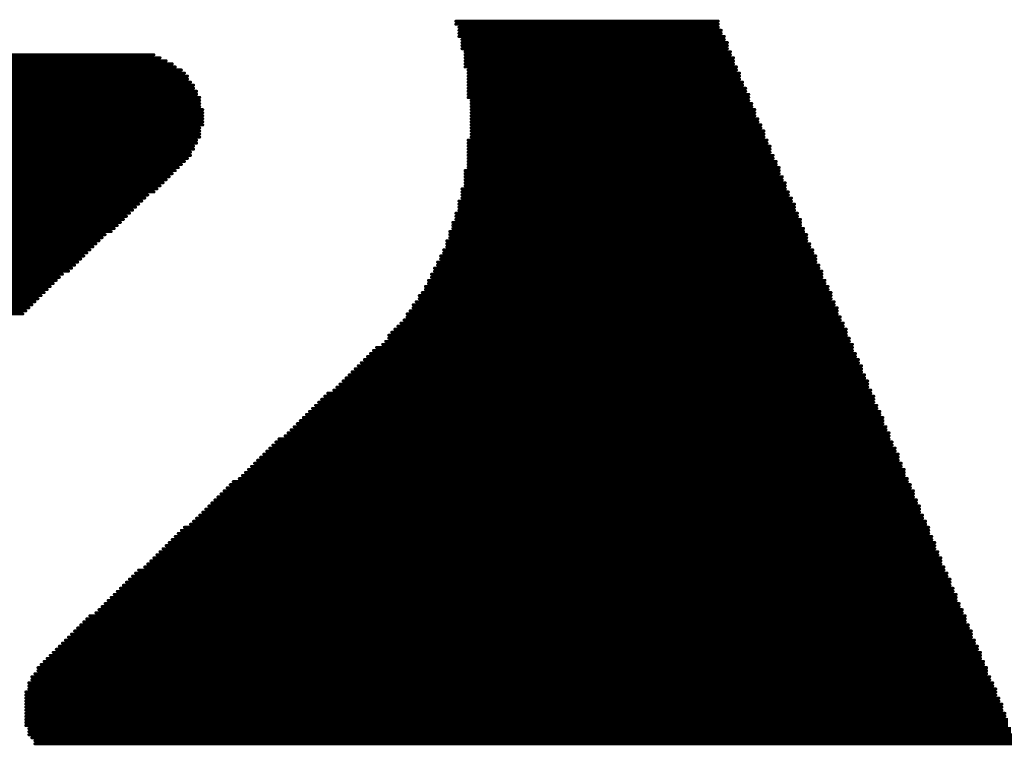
# Model space of a CAD drawing. Header units: millimetres. Extents: x 138 to 555, y 26 to 334.
# Tile 47 of 202: x 318.9 to 323, y 43.84 to 46.85. Entities that reach past the tile are written whole.
import ezdxf

# ---------------------------------------------------------------- set-up
doc = ezdxf.new("R2010")
doc.units = ezdxf.units.MM
doc.layers.add('Mechanical32', color=56, linetype='Continuous')

# ---------------------------------------------------------------- blocks, each defined once
blk = doc.blocks.new('CARTOUCHE_STM_BOTTOM_486')
at = {"layer": 'Mechanical32', "const_width": 0.0127}
for points in [[(116.7211, 21.0353), (117.8133, 21.0353)], [(116.7211, 21.0226), (117.8133, 21.0226)], [(116.7338, 21.0099), (117.8133, 21.0099)], [(116.7338, 20.9972), (117.826, 20.9972)], [(116.7338, 20.9845), (117.826, 20.9845)], [(116.7338, 20.9718), (117.8387, 20.9718)], [(116.7465, 20.9591), (117.8387, 20.9591)], [(116.7465, 20.9464), (117.8514, 20.9464)], [(116.7465, 20.9337), (117.8514, 20.9337)], [(116.7465, 20.921), (117.8514, 20.921)], [(116.7592, 20.9083), (117.8641, 20.9083)], [(111.3109, 20.8829), (115.4892, 20.8829)], [(111.3109, 20.8702), (115.5146, 20.8702)], [(111.3363, 20.8956), (115.4638, 20.8956)], [(116.7592, 20.8956), (117.8641, 20.8956)], [(116.7592, 20.8829), (117.8768, 20.8829)], [(116.7592, 20.8702), (117.8768, 20.8702)], [(111.2855, 20.8321), (115.5781, 20.8321)], [(111.2855, 20.8194), (115.5908, 20.8194)], [(111.2982, 20.8575), (115.54, 20.8575)], [(111.2982, 20.8448), (115.5527, 20.8448)], [(116.7592, 20.8575), (117.8768, 20.8575)], [(116.7592, 20.8448), (117.8895, 20.8448)], [(116.7719, 20.8321), (117.8895, 20.8321)], [(116.7719, 20.8194), (117.9022, 20.8194)], [(111.2855, 20.8067), (115.6035, 20.8067)], [(111.2982, 20.794), (115.6035, 20.794)], [(111.2982, 20.7813), (115.6162, 20.7813)], [(116.7719, 20.8067), (117.9022, 20.8067)], [(116.7719, 20.794), (117.9022, 20.794)], [(116.7719, 20.7813), (117.9149, 20.7813)], [(111.2982, 20.7686), (115.6289, 20.7686)], [(111.3109, 20.7559), (115.6289, 20.7559)], [(111.3109, 20.7432), (115.6416, 20.7432)], [(116.7719, 20.7686), (117.9149, 20.7686)], [(116.7719, 20.7559), (117.9276, 20.7559)], [(116.7719, 20.7432), (117.9276, 20.7432)], [(111.3109, 20.7305), (115.6416, 20.7305)], [(111.3236, 20.7178), (115.6543, 20.7178)], [(111.3236, 20.7051), (115.6543, 20.7051)], [(116.7719, 20.7305), (117.9403, 20.7305)], [(116.7719, 20.7178), (117.9403, 20.7178)], [(116.7846, 20.7051), (117.9403, 20.7051)], [(111.3363, 20.6924), (115.6543, 20.6924)], [(111.3363, 20.6797), (115.6543, 20.6797)], [(111.3363, 20.667), (115.667, 20.667)], [(116.7846, 20.6924), (117.953, 20.6924)], [(116.7846, 20.6797), (117.953, 20.6797)], [(116.7846, 20.667), (117.9657, 20.667)], [(111.349, 20.6543), (115.667, 20.6543)], [(111.349, 20.6416), (115.667, 20.6416)], [(111.3617, 20.6289), (115.667, 20.6289)], [(111.3617, 20.6162), (115.667, 20.6162)], [(116.7846, 20.6543), (117.9657, 20.6543)], [(116.7846, 20.6416), (117.9657, 20.6416)], [(116.7846, 20.6289), (117.9784, 20.6289)], [(116.7846, 20.6162), (117.9784, 20.6162)], [(111.3744, 20.6035), (115.667, 20.6035)], [(111.3744, 20.5908), (115.6543, 20.5908)], [(111.3744, 20.5781), (115.6543, 20.5781)], [(116.7846, 20.6035), (117.9911, 20.6035)], [(116.7846, 20.5908), (117.9911, 20.5908)], [(116.7846, 20.5781), (118.0038, 20.5781)], [(111.3871, 20.5654), (115.6543, 20.5654)], [(111.3871, 20.5527), (115.6543, 20.5527)], [(111.3998, 20.54), (115.6416, 20.54)], [(116.7719, 20.54), (118.0165, 20.54)], [(116.7846, 20.5654), (118.0038, 20.5654)], [(116.7846, 20.5527), (118.0038, 20.5527)], [(111.3998, 20.5273), (115.6416, 20.5273)], [(111.3998, 20.5146), (115.6289, 20.5146)], [(111.4125, 20.5019), (115.6289, 20.5019)], [(116.7719, 20.5273), (118.0165, 20.5273)], [(116.7719, 20.5146), (118.0292, 20.5146)], [(116.7719, 20.5019), (118.0292, 20.5019)], [(111.4125, 20.4892), (115.6162, 20.4892)], [(111.4252, 20.4765), (115.6162, 20.4765)], [(111.4252, 20.4638), (115.6035, 20.4638)], [(111.4379, 20.4511), (115.5908, 20.4511)], [(116.7719, 20.4892), (118.0292, 20.4892)], [(116.7719, 20.4765), (118.0419, 20.4765)], [(116.7719, 20.4638), (118.0419, 20.4638)], [(116.7719, 20.4511), (118.0546, 20.4511)], [(111.4379, 20.4384), (115.5781, 20.4384)], [(111.4379, 20.4257), (115.5654, 20.4257)], [(111.4506, 20.413), (115.5527, 20.413)], [(116.7592, 20.413), (118.0673, 20.413)], [(116.7719, 20.4384), (118.0546, 20.4384)], [(116.7719, 20.4257), (118.0673, 20.4257)], [(111.4506, 20.4003), (115.54, 20.4003)], [(111.4633, 20.3876), (115.5273, 20.3876)], [(111.4633, 20.3749), (115.5146, 20.3749)], [(116.7592, 20.4003), (118.0673, 20.4003)], [(116.7592, 20.3876), (118.08, 20.3876)], [(116.7592, 20.3749), (118.08, 20.3749)], [(111.4633, 20.3622), (115.5019, 20.3622)], [(111.476, 20.3495), (115.4892, 20.3495)], [(111.476, 20.3368), (115.4765, 20.3368)], [(116.7465, 20.3368), (118.0927, 20.3368)], [(116.7592, 20.3622), (118.0927, 20.3622)], [(116.7592, 20.3495), (118.0927, 20.3495)], [(111.4887, 20.3241), (115.4638, 20.3241)], [(111.4887, 20.3114), (115.4384, 20.3114)], [(111.4887, 20.2987), (115.4257, 20.2987)], [(116.7465, 20.3241), (118.1054, 20.3241)], [(116.7465, 20.3114), (118.1054, 20.3114)], [(116.7465, 20.2987), (118.1181, 20.2987)], [(111.5014, 20.286), (115.413, 20.286)], [(111.5014, 20.2733), (115.4003, 20.2733)], [(111.5141, 20.2606), (115.3876, 20.2606)], [(111.5141, 20.2479), (115.3749, 20.2479)], [(116.7338, 20.286), (118.1181, 20.286)], [(116.7338, 20.2733), (118.1308, 20.2733)], [(116.7338, 20.2606), (118.1308, 20.2606)], [(116.7338, 20.2479), (118.1308, 20.2479)], [(111.5268, 20.2352), (115.3622, 20.2352)], [(111.5268, 20.2225), (115.3495, 20.2225)], [(111.5268, 20.2098), (115.3368, 20.2098)], [(116.7211, 20.2352), (118.1435, 20.2352)], [(116.7211, 20.2225), (118.1435, 20.2225)], [(116.7211, 20.2098), (118.1562, 20.2098)], [(111.5395, 20.1971), (115.3241, 20.1971)], [(111.5395, 20.1844), (115.3114, 20.1844)], [(111.5522, 20.1717), (115.2987, 20.1717)], [(116.7084, 20.1971), (118.1562, 20.1971)], [(116.7084, 20.1844), (118.1562, 20.1844)], [(116.7084, 20.1717), (118.1689, 20.1717)], [(111.5522, 20.159), (115.286, 20.159)], [(111.5522, 20.1463), (115.2606, 20.1463)], [(111.5649, 20.1336), (115.2479, 20.1336)], [(116.6957, 20.159), (118.1689, 20.159)], [(116.6957, 20.1463), (118.1816, 20.1463)], [(116.6957, 20.1336), (118.1816, 20.1336)], [(111.5649, 20.1209), (115.2352, 20.1209)], [(111.5776, 20.1082), (115.2225, 20.1082)], [(111.5776, 20.0955), (115.2098, 20.0955)], [(111.5903, 20.0828), (115.1971, 20.0828)], [(116.6703, 20.0828), (118.207, 20.0828)], [(116.683, 20.1209), (118.1816, 20.1209)], [(116.683, 20.1082), (118.1943, 20.1082)], [(116.683, 20.0955), (118.1943, 20.0955)], [(111.5903, 20.0701), (115.1844, 20.0701)], [(111.5903, 20.0574), (115.1717, 20.0574)], [(111.603, 20.0447), (115.159, 20.0447)], [(116.6576, 20.0574), (118.2197, 20.0574)], [(116.6576, 20.0447), (118.2197, 20.0447)], [(116.6703, 20.0701), (118.207, 20.0701)], [(111.603, 20.032), (115.1463, 20.032)], [(111.6157, 20.0193), (115.1336, 20.0193)], [(111.6157, 20.0066), (115.1209, 20.0066)], [(116.6322, 20.0066), (118.2324, 20.0066)], [(116.6449, 20.032), (118.2197, 20.032)], [(116.6449, 20.0193), (118.2324, 20.0193)], [(111.6157, 19.9939), (115.1082, 19.9939)], [(111.6284, 19.9812), (115.0828, 19.9812)], [(111.6284, 19.9685), (115.0701, 19.9685)], [(116.6195, 19.9812), (118.2451, 19.9812)], [(116.6195, 19.9685), (118.2451, 19.9685)], [(116.6322, 19.9939), (118.2451, 19.9939)], [(111.6411, 19.9558), (115.0574, 19.9558)], [(111.6411, 19.9431), (115.0447, 19.9431)], [(111.6411, 19.9304), (115.032, 19.9304)], [(111.6538, 19.9177), (115.0193, 19.9177)], [(116.5941, 19.9304), (118.2705, 19.9304)], [(116.5941, 19.9177), (118.2705, 19.9177)], [(116.6068, 19.9558), (118.2578, 19.9558)], [(116.6068, 19.9431), (118.2578, 19.9431)], [(111.6538, 19.905), (115.0066, 19.905)], [(111.6665, 19.8923), (114.9939, 19.8923)], [(111.6665, 19.8796), (114.9812, 19.8796)], [(116.5687, 19.8923), (118.2832, 19.8923)], [(116.5687, 19.8796), (118.2832, 19.8796)], [(116.5814, 19.905), (118.2832, 19.905)], [(111.6792, 19.8669), (114.9685, 19.8669)], [(111.6792, 19.8542), (114.9558, 19.8542)], [(111.6792, 19.8415), (114.9431, 19.8415)], [(116.5433, 19.8542), (118.2959, 19.8542)], [(116.5433, 19.8415), (118.3086, 19.8415)], [(116.556, 19.8669), (118.2959, 19.8669)], [(111.6919, 19.8288), (114.9304, 19.8288)], [(111.6919, 19.8161), (114.9177, 19.8161)], [(116.5179, 19.8161), (118.3086, 19.8161)], [(116.5179, 19.8034), (118.3213, 19.8034)], [(116.5306, 19.8288), (118.3086, 19.8288)], [(116.4798, 19.7653), (118.334, 19.7653)], [(116.4925, 19.778), (118.334, 19.778)], [(116.5052, 19.7907), (118.3213, 19.7907)], [(116.4417, 19.7272), (118.3467, 19.7272)], [(116.4417, 19.7145), (118.3594, 19.7145)], [(116.4544, 19.7399), (118.3467, 19.7399)], [(116.4671, 19.7526), (118.3467, 19.7526)], [(116.3909, 19.6764), (118.3721, 19.6764)], [(116.4163, 19.6891), (118.3721, 19.6891)], [(116.429, 19.7018), (118.3594, 19.7018)], [(116.3528, 19.6383), (118.3848, 19.6383)], [(116.3655, 19.651), (118.3848, 19.651)], [(116.3782, 19.6637), (118.3721, 19.6637)], [(116.3147, 19.6002), (118.4102, 19.6002)], [(116.3274, 19.6129), (118.3975, 19.6129)], [(116.3401, 19.6256), (118.3975, 19.6256)], [(116.2639, 19.5494), (118.4229, 19.5494)], [(116.2766, 19.5621), (118.4229, 19.5621)], [(116.2893, 19.5748), (118.4102, 19.5748)], [(116.302, 19.5875), (118.4102, 19.5875)], [(116.2258, 19.5113), (118.4356, 19.5113)], [(116.2385, 19.524), (118.4356, 19.524)], [(116.2512, 19.5367), (118.4356, 19.5367)], [(116.175, 19.4732), (118.461, 19.4732)], [(116.1877, 19.4859), (118.4483, 19.4859)], [(116.2131, 19.4986), (118.4483, 19.4986)], [(116.1369, 19.4351), (118.4737, 19.4351)], [(116.1496, 19.4478), (118.461, 19.4478)], [(116.1623, 19.4605), (118.461, 19.4605)], [(116.0988, 19.397), (118.4864, 19.397)], [(116.1115, 19.4097), (118.4864, 19.4097)], [(116.1242, 19.4224), (118.4737, 19.4224)], [(116.048, 19.3462), (118.5118, 19.3462)], [(116.0607, 19.3589), (118.4991, 19.3589)], [(116.0734, 19.3716), (118.4991, 19.3716)], [(116.0861, 19.3843), (118.4991, 19.3843)], [(116.0099, 19.3081), (118.5245, 19.3081)], [(116.0226, 19.3208), (118.5245, 19.3208)], [(116.0353, 19.3335), (118.5118, 19.3335)], [(115.9591, 19.27), (118.5372, 19.27)], [(115.9718, 19.2827), (118.5372, 19.2827)], [(115.9845, 19.2954), (118.5245, 19.2954)], [(115.921, 19.2319), (118.5626, 19.2319)], [(115.9337, 19.2446), (118.5499, 19.2446)], [(115.9464, 19.2573), (118.5499, 19.2573)], [(115.8702, 19.1811), (118.5753, 19.1811)], [(115.8829, 19.1938), (118.5753, 19.1938)], [(115.8956, 19.2065), (118.5626, 19.2065)], [(115.9083, 19.2192), (118.5626, 19.2192)], [(115.8321, 19.143), (118.588, 19.143)], [(115.8448, 19.1557), (118.588, 19.1557)], [(115.8575, 19.1684), (118.588, 19.1684)], [(115.7813, 19.1049), (118.6134, 19.1049)], [(115.794, 19.1176), (118.6007, 19.1176)], [(115.8194, 19.1303), (118.6007, 19.1303)], [(115.7432, 19.0668), (118.6261, 19.0668)], [(115.7559, 19.0795), (118.6261, 19.0795)], [(115.7686, 19.0922), (118.6134, 19.0922)], [(115.6924, 19.016), (118.6515, 19.016)], [(115.7051, 19.0287), (118.6388, 19.0287)], [(115.7178, 19.0414), (118.6388, 19.0414)], [(115.7305, 19.0541), (118.6261, 19.0541)], [(115.6543, 18.9779), (118.6642, 18.9779)], [(115.667, 18.9906), (118.6515, 18.9906)], [(115.6797, 19.0033), (118.6515, 19.0033)], [(115.6162, 18.9398), (118.6769, 18.9398)], [(115.6289, 18.9525), (118.6769, 18.9525)], [(115.6416, 18.9652), (118.6642, 18.9652)], [(115.5654, 18.9017), (118.6896, 18.9017)], [(115.5781, 18.9144), (118.6896, 18.9144)], [(115.5908, 18.9271), (118.6896, 18.9271)], [(115.5273, 18.8636), (118.715, 18.8636)], [(115.54, 18.8763), (118.7023, 18.8763)], [(115.5527, 18.889), (118.7023, 18.889)], [(115.4765, 18.8128), (118.7277, 18.8128)], [(115.4892, 18.8255), (118.7277, 18.8255)], [(115.5019, 18.8382), (118.715, 18.8382)], [(115.5146, 18.8509), (118.715, 18.8509)], [(115.4384, 18.7747), (118.7404, 18.7747)], [(115.4511, 18.7874), (118.7404, 18.7874)], [(115.4638, 18.8001), (118.7404, 18.8001)], [(115.3876, 18.7366), (118.7658, 18.7366)], [(115.4003, 18.7493), (118.7531, 18.7493)], [(115.4257, 18.762), (118.7531, 18.762)], [(115.3495, 18.6985), (118.7785, 18.6985)], [(115.3622, 18.7112), (118.7785, 18.7112)], [(115.3749, 18.7239), (118.7658, 18.7239)], [(115.2987, 18.6477), (118.8039, 18.6477)], [(115.3114, 18.6604), (118.7912, 18.6604)], [(115.3241, 18.6731), (118.7912, 18.6731)], [(115.3368, 18.6858), (118.7785, 18.6858)], [(115.2606, 18.6096), (118.8166, 18.6096)], [(115.2733, 18.6223), (118.8039, 18.6223)], [(115.286, 18.635), (118.8039, 18.635)], [(115.2225, 18.5715), (118.8293, 18.5715)], [(115.2352, 18.5842), (118.8293, 18.5842)], [(115.2479, 18.5969), (118.8166, 18.5969)], [(115.1717, 18.5334), (118.842, 18.5334)], [(115.1844, 18.5461), (118.842, 18.5461)], [(115.1971, 18.5588), (118.842, 18.5588)], [(115.1209, 18.4826), (118.8674, 18.4826)], [(115.1336, 18.4953), (118.8674, 18.4953)], [(115.1463, 18.508), (118.8547, 18.508)], [(115.159, 18.5207), (118.8547, 18.5207)], [(115.0828, 18.4445), (118.8801, 18.4445)], [(115.0955, 18.4572), (118.8801, 18.4572)], [(115.1082, 18.4699), (118.8674, 18.4699)], [(115.0447, 18.4064), (118.9055, 18.4064)], [(115.0574, 18.4191), (118.8928, 18.4191)], [(115.0701, 18.4318), (118.8928, 18.4318)], [(115.0066, 18.3683), (118.9182, 18.3683)], [(115.0193, 18.381), (118.9055, 18.381)], [(115.032, 18.3937), (118.9055, 18.3937)], [(114.9812, 18.3429), (118.9309, 18.3429)], [(114.9812, 18.3302), (118.9309, 18.3302)], [(114.9939, 18.3556), (118.9182, 18.3556)], [(114.9431, 18.2794), (118.9563, 18.2794)], [(114.9558, 18.3048), (118.9436, 18.3048)], [(114.9558, 18.2921), (118.9436, 18.2921)], [(114.9685, 18.3175), (118.9309, 18.3175)], [(114.9304, 18.2413), (118.969, 18.2413)], [(114.9431, 18.2667), (118.9563, 18.2667)], [(114.9431, 18.254), (118.969, 18.254)], [(114.9304, 18.2286), (118.969, 18.2286)], [(114.9304, 18.2159), (118.9817, 18.2159)], [(114.9304, 18.2032), (118.9817, 18.2032)], [(114.9304, 18.1905), (118.9944, 18.1905)], [(114.9304, 18.1778), (118.9944, 18.1778)], [(114.9304, 18.1651), (118.9944, 18.1651)], [(114.9304, 18.1524), (119.0071, 18.1524)], [(114.9304, 18.1397), (119.0071, 18.1397)], [(114.9304, 18.127), (119.0198, 18.127)], [(114.9304, 18.1143), (119.0198, 18.1143)], [(114.9304, 18.1016), (119.0198, 18.1016)], [(114.9431, 18.0889), (119.0325, 18.0889)], [(114.9431, 18.0762), (119.0325, 18.0762)], [(114.9431, 18.0635), (119.0452, 18.0635)], [(114.9558, 18.0508), (119.0452, 18.0508)], [(114.9685, 18.0381), (119.0452, 18.0381)], [(114.9685, 18.0254), (119.0452, 18.0254)]]:
    blk.add_lwpolyline(points, dxfattribs=at)
at = {"layer": 'Mechanical32', "const_width": 0.00635}
for points in [[(116.7179, 21.0353, 1), (116.7243, 21.0353, 1)], [(117.8101, 21.0353, 1), (117.8165, 21.0353, 1)], [(116.7179, 21.0226, 1), (116.7243, 21.0226, 1)], [(116.7306, 21.0099, 1), (116.737, 21.0099, 1)], [(116.7306, 20.9972, 1), (116.737, 20.9972, 1)], [(116.7306, 20.9845, 1), (116.737, 20.9845, 1)], [(117.8101, 21.0226, 1), (117.8165, 21.0226, 1)], [(117.8101, 21.0099, 1), (117.8165, 21.0099, 1)], [(117.8228, 20.9972, 1), (117.8292, 20.9972, 1)], [(117.8228, 20.9845, 1), (117.8292, 20.9845, 1)], [(116.7306, 20.9718, 1), (116.737, 20.9718, 1)], [(116.7433, 20.9591, 1), (116.7497, 20.9591, 1)], [(116.7433, 20.9464, 1), (116.7497, 20.9464, 1)], [(117.8355, 20.9718, 1), (117.8419, 20.9718, 1)], [(117.8355, 20.9591, 1), (117.8419, 20.9591, 1)], [(117.8482, 20.9464, 1), (117.8546, 20.9464, 1)], [(116.7433, 20.9337, 1), (116.7497, 20.9337, 1)], [(116.7433, 20.921, 1), (116.7497, 20.921, 1)], [(116.756, 20.9083, 1), (116.7624, 20.9083, 1)], [(117.8482, 20.9337, 1), (117.8546, 20.9337, 1)], [(117.8482, 20.921, 1), (117.8546, 20.921, 1)], [(117.8609, 20.9083, 1), (117.8673, 20.9083, 1)], [(115.4606, 20.8956, 1), (115.467, 20.8956, 1)], [(115.486, 20.8829, 1), (115.4924, 20.8829, 1)], [(115.5114, 20.8702, 1), (115.5178, 20.8702, 1)], [(116.756, 20.8956, 1), (116.7624, 20.8956, 1)], [(116.756, 20.8829, 1), (116.7624, 20.8829, 1)], [(116.756, 20.8702, 1), (116.7624, 20.8702, 1)], [(117.8609, 20.8956, 1), (117.8673, 20.8956, 1)], [(117.8736, 20.8829, 1), (117.88, 20.8829, 1)], [(117.8736, 20.8702, 1), (117.88, 20.8702, 1)], [(115.5368, 20.8575, 1), (115.5432, 20.8575, 1)], [(115.5495, 20.8448, 1), (115.5559, 20.8448, 1)], [(115.5749, 20.8321, 1), (115.5813, 20.8321, 1)], [(115.5876, 20.8194, 1), (115.594, 20.8194, 1)], [(116.756, 20.8575, 1), (116.7624, 20.8575, 1)], [(116.756, 20.8448, 1), (116.7624, 20.8448, 1)], [(116.7687, 20.8321, 1), (116.7751, 20.8321, 1)], [(116.7687, 20.8194, 1), (116.7751, 20.8194, 1)], [(117.8736, 20.8575, 1), (117.88, 20.8575, 1)], [(117.8863, 20.8448, 1), (117.8927, 20.8448, 1)], [(117.8863, 20.8321, 1), (117.8927, 20.8321, 1)], [(117.899, 20.8194, 1), (117.9054, 20.8194, 1)], [(115.6003, 20.8067, 1), (115.6067, 20.8067, 1)], [(115.6003, 20.794, 1), (115.6067, 20.794, 1)], [(115.613, 20.7813, 1), (115.6194, 20.7813, 1)], [(116.7687, 20.8067, 1), (116.7751, 20.8067, 1)], [(116.7687, 20.794, 1), (116.7751, 20.794, 1)], [(116.7687, 20.7813, 1), (116.7751, 20.7813, 1)], [(117.899, 20.8067, 1), (117.9054, 20.8067, 1)], [(117.899, 20.794, 1), (117.9054, 20.794, 1)], [(117.9117, 20.7813, 1), (117.9181, 20.7813, 1)], [(115.6257, 20.7686, 1), (115.6321, 20.7686, 1)], [(115.6257, 20.7559, 1), (115.6321, 20.7559, 1)], [(115.6384, 20.7432, 1), (115.6448, 20.7432, 1)], [(116.7687, 20.7686, 1), (116.7751, 20.7686, 1)], [(116.7687, 20.7559, 1), (116.7751, 20.7559, 1)], [(116.7687, 20.7432, 1), (116.7751, 20.7432, 1)], [(117.9117, 20.7686, 1), (117.9181, 20.7686, 1)], [(117.9244, 20.7559, 1), (117.9308, 20.7559, 1)], [(117.9244, 20.7432, 1), (117.9308, 20.7432, 1)], [(115.6384, 20.7305, 1), (115.6448, 20.7305, 1)], [(115.6511, 20.7178, 1), (115.6575, 20.7178, 1)], [(115.6511, 20.7051, 1), (115.6575, 20.7051, 1)], [(116.7687, 20.7305, 1), (116.7751, 20.7305, 1)], [(116.7687, 20.7178, 1), (116.7751, 20.7178, 1)], [(116.7814, 20.7051, 1), (116.7878, 20.7051, 1)], [(117.9371, 20.7305, 1), (117.9435, 20.7305, 1)], [(117.9371, 20.7178, 1), (117.9435, 20.7178, 1)], [(117.9371, 20.7051, 1), (117.9435, 20.7051, 1)], [(115.6511, 20.6924, 1), (115.6575, 20.6924, 1)], [(115.6511, 20.6797, 1), (115.6575, 20.6797, 1)], [(115.6638, 20.667, 1), (115.6702, 20.667, 1)], [(116.7814, 20.6924, 1), (116.7878, 20.6924, 1)], [(116.7814, 20.6797, 1), (116.7878, 20.6797, 1)], [(116.7814, 20.667, 1), (116.7878, 20.667, 1)], [(117.9498, 20.6924, 1), (117.9562, 20.6924, 1)], [(117.9498, 20.6797, 1), (117.9562, 20.6797, 1)], [(117.9625, 20.667, 1), (117.9689, 20.667, 1)], [(115.6638, 20.6543, 1), (115.6702, 20.6543, 1)], [(115.6638, 20.6416, 1), (115.6702, 20.6416, 1)], [(115.6638, 20.6289, 1), (115.6702, 20.6289, 1)], [(115.6638, 20.6162, 1), (115.6702, 20.6162, 1)], [(116.7814, 20.6543, 1), (116.7878, 20.6543, 1)], [(116.7814, 20.6416, 1), (116.7878, 20.6416, 1)], [(116.7814, 20.6289, 1), (116.7878, 20.6289, 1)], [(116.7814, 20.6162, 1), (116.7878, 20.6162, 1)], [(117.9625, 20.6543, 1), (117.9689, 20.6543, 1)], [(117.9625, 20.6416, 1), (117.9689, 20.6416, 1)], [(117.9752, 20.6289, 1), (117.9816, 20.6289, 1)], [(117.9752, 20.6162, 1), (117.9816, 20.6162, 1)], [(115.6511, 20.5908, 1), (115.6575, 20.5908, 1)], [(115.6511, 20.5781, 1), (115.6575, 20.5781, 1)], [(115.6638, 20.6035, 1), (115.6702, 20.6035, 1)], [(116.7814, 20.6035, 1), (116.7878, 20.6035, 1)], [(116.7814, 20.5908, 1), (116.7878, 20.5908, 1)], [(116.7814, 20.5781, 1), (116.7878, 20.5781, 1)], [(117.9879, 20.6035, 1), (117.9943, 20.6035, 1)], [(117.9879, 20.5908, 1), (117.9943, 20.5908, 1)], [(118.0006, 20.5781, 1), (118.007, 20.5781, 1)], [(115.6384, 20.54, 1), (115.6448, 20.54, 1)], [(115.6511, 20.5654, 1), (115.6575, 20.5654, 1)], [(115.6511, 20.5527, 1), (115.6575, 20.5527, 1)], [(116.7687, 20.54, 1), (116.7751, 20.54, 1)], [(116.7814, 20.5654, 1), (116.7878, 20.5654, 1)], [(116.7814, 20.5527, 1), (116.7878, 20.5527, 1)], [(118.0006, 20.5654, 1), (118.007, 20.5654, 1)], [(118.0006, 20.5527, 1), (118.007, 20.5527, 1)], [(118.0133, 20.54, 1), (118.0197, 20.54, 1)], [(115.6257, 20.5146, 1), (115.6321, 20.5146, 1)], [(115.6257, 20.5019, 1), (115.6321, 20.5019, 1)], [(115.6384, 20.5273, 1), (115.6448, 20.5273, 1)], [(116.7687, 20.5273, 1), (116.7751, 20.5273, 1)], [(116.7687, 20.5146, 1), (116.7751, 20.5146, 1)], [(116.7687, 20.5019, 1), (116.7751, 20.5019, 1)], [(118.0133, 20.5273, 1), (118.0197, 20.5273, 1)], [(118.026, 20.5146, 1), (118.0324, 20.5146, 1)], [(118.026, 20.5019, 1), (118.0324, 20.5019, 1)], [(115.5876, 20.4511, 1), (115.594, 20.4511, 1)], [(115.6003, 20.4638, 1), (115.6067, 20.4638, 1)], [(115.613, 20.4892, 1), (115.6194, 20.4892, 1)], [(115.613, 20.4765, 1), (115.6194, 20.4765, 1)], [(116.7687, 20.4892, 1), (116.7751, 20.4892, 1)], [(116.7687, 20.4765, 1), (116.7751, 20.4765, 1)], [(116.7687, 20.4638, 1), (116.7751, 20.4638, 1)], [(116.7687, 20.4511, 1), (116.7751, 20.4511, 1)], [(118.026, 20.4892, 1), (118.0324, 20.4892, 1)], [(118.0387, 20.4765, 1), (118.0451, 20.4765, 1)], [(118.0387, 20.4638, 1), (118.0451, 20.4638, 1)], [(118.0514, 20.4511, 1), (118.0578, 20.4511, 1)], [(115.5495, 20.413, 1), (115.5559, 20.413, 1)], [(115.5622, 20.4257, 1), (115.5686, 20.4257, 1)], [(115.5749, 20.4384, 1), (115.5813, 20.4384, 1)], [(116.756, 20.413, 1), (116.7624, 20.413, 1)], [(116.7687, 20.4384, 1), (116.7751, 20.4384, 1)], [(116.7687, 20.4257, 1), (116.7751, 20.4257, 1)], [(118.0514, 20.4384, 1), (118.0578, 20.4384, 1)], [(118.0641, 20.4257, 1), (118.0705, 20.4257, 1)], [(118.0641, 20.413, 1), (118.0705, 20.413, 1)], [(115.5114, 20.3749, 1), (115.5178, 20.3749, 1)], [(115.5241, 20.3876, 1), (115.5305, 20.3876, 1)], [(115.5368, 20.4003, 1), (115.5432, 20.4003, 1)], [(116.756, 20.4003, 1), (116.7624, 20.4003, 1)], [(116.756, 20.3876, 1), (116.7624, 20.3876, 1)], [(116.756, 20.3749, 1), (116.7624, 20.3749, 1)], [(118.0641, 20.4003, 1), (118.0705, 20.4003, 1)], [(118.0768, 20.3876, 1), (118.0832, 20.3876, 1)], [(118.0768, 20.3749, 1), (118.0832, 20.3749, 1)], [(115.4733, 20.3368, 1), (115.4797, 20.3368, 1)], [(115.486, 20.3495, 1), (115.4924, 20.3495, 1)], [(115.4987, 20.3622, 1), (115.5051, 20.3622, 1)], [(116.7433, 20.3368, 1), (116.7497, 20.3368, 1)], [(116.756, 20.3622, 1), (116.7624, 20.3622, 1)], [(116.756, 20.3495, 1), (116.7624, 20.3495, 1)], [(118.0895, 20.3622, 1), (118.0959, 20.3622, 1)], [(118.0895, 20.3495, 1), (118.0959, 20.3495, 1)], [(118.0895, 20.3368, 1), (118.0959, 20.3368, 1)], [(115.4225, 20.2987, 1), (115.4289, 20.2987, 1)], [(115.4352, 20.3114, 1), (115.4416, 20.3114, 1)], [(115.4606, 20.3241, 1), (115.467, 20.3241, 1)], [(116.7433, 20.3241, 1), (116.7497, 20.3241, 1)], [(116.7433, 20.3114, 1), (116.7497, 20.3114, 1)], [(116.7433, 20.2987, 1), (116.7497, 20.2987, 1)], [(118.1022, 20.3241, 1), (118.1086, 20.3241, 1)], [(118.1022, 20.3114, 1), (118.1086, 20.3114, 1)], [(118.1149, 20.2987, 1), (118.1213, 20.2987, 1)], [(115.3717, 20.2479, 1), (115.3781, 20.2479, 1)], [(115.3844, 20.2606, 1), (115.3908, 20.2606, 1)], [(115.3971, 20.2733, 1), (115.4035, 20.2733, 1)], [(115.4098, 20.286, 1), (115.4162, 20.286, 1)], [(116.7306, 20.286, 1), (116.737, 20.286, 1)], [(116.7306, 20.2733, 1), (116.737, 20.2733, 1)], [(116.7306, 20.2606, 1), (116.737, 20.2606, 1)], [(116.7306, 20.2479, 1), (116.737, 20.2479, 1)], [(118.1149, 20.286, 1), (118.1213, 20.286, 1)], [(118.1276, 20.2733, 1), (118.134, 20.2733, 1)], [(118.1276, 20.2606, 1), (118.134, 20.2606, 1)], [(118.1276, 20.2479, 1), (118.134, 20.2479, 1)], [(115.3336, 20.2098, 1), (115.34, 20.2098, 1)], [(115.3463, 20.2225, 1), (115.3527, 20.2225, 1)], [(115.359, 20.2352, 1), (115.3654, 20.2352, 1)], [(116.7179, 20.2352, 1), (116.7243, 20.2352, 1)], [(116.7179, 20.2225, 1), (116.7243, 20.2225, 1)], [(116.7179, 20.2098, 1), (116.7243, 20.2098, 1)], [(118.1403, 20.2352, 1), (118.1467, 20.2352, 1)], [(118.1403, 20.2225, 1), (118.1467, 20.2225, 1)], [(118.153, 20.2098, 1), (118.1594, 20.2098, 1)], [(115.2955, 20.1717, 1), (115.3019, 20.1717, 1)], [(115.3082, 20.1844, 1), (115.3146, 20.1844, 1)], [(115.3209, 20.1971, 1), (115.3273, 20.1971, 1)], [(116.7052, 20.1971, 1), (116.7116, 20.1971, 1)], [(116.7052, 20.1844, 1), (116.7116, 20.1844, 1)], [(116.7052, 20.1717, 1), (116.7116, 20.1717, 1)], [(118.153, 20.1971, 1), (118.1594, 20.1971, 1)], [(118.153, 20.1844, 1), (118.1594, 20.1844, 1)], [(118.1657, 20.1717, 1), (118.1721, 20.1717, 1)], [(115.2447, 20.1336, 1), (115.2511, 20.1336, 1)], [(115.2574, 20.1463, 1), (115.2638, 20.1463, 1)], [(115.2828, 20.159, 1), (115.2892, 20.159, 1)], [(116.6925, 20.159, 1), (116.6989, 20.159, 1)], [(116.6925, 20.1463, 1), (116.6989, 20.1463, 1)], [(116.6925, 20.1336, 1), (116.6989, 20.1336, 1)], [(118.1657, 20.159, 1), (118.1721, 20.159, 1)], [(118.1784, 20.1463, 1), (118.1848, 20.1463, 1)], [(118.1784, 20.1336, 1), (118.1848, 20.1336, 1)], [(115.1939, 20.0828, 1), (115.2003, 20.0828, 1)], [(115.2066, 20.0955, 1), (115.213, 20.0955, 1)], [(115.2193, 20.1082, 1), (115.2257, 20.1082, 1)], [(115.232, 20.1209, 1), (115.2384, 20.1209, 1)], [(116.6671, 20.0828, 1), (116.6735, 20.0828, 1)], [(116.6798, 20.1209, 1), (116.6862, 20.1209, 1)], [(116.6798, 20.1082, 1), (116.6862, 20.1082, 1)], [(116.6798, 20.0955, 1), (116.6862, 20.0955, 1)], [(118.1784, 20.1209, 1), (118.1848, 20.1209, 1)], [(118.1911, 20.1082, 1), (118.1975, 20.1082, 1)], [(118.1911, 20.0955, 1), (118.1975, 20.0955, 1)], [(118.2038, 20.0828, 1), (118.2102, 20.0828, 1)], [(115.1558, 20.0447, 1), (115.1622, 20.0447, 1)], [(115.1685, 20.0574, 1), (115.1749, 20.0574, 1)], [(115.1812, 20.0701, 1), (115.1876, 20.0701, 1)], [(116.6544, 20.0574, 1), (116.6608, 20.0574, 1)], [(116.6544, 20.0447, 1), (116.6608, 20.0447, 1)], [(116.6671, 20.0701, 1), (116.6735, 20.0701, 1)], [(118.2038, 20.0701, 1), (118.2102, 20.0701, 1)], [(118.2165, 20.0574, 1), (118.2229, 20.0574, 1)], [(118.2165, 20.0447, 1), (118.2229, 20.0447, 1)], [(115.1177, 20.0066, 1), (115.1241, 20.0066, 1)], [(115.1304, 20.0193, 1), (115.1368, 20.0193, 1)], [(115.1431, 20.032, 1), (115.1495, 20.032, 1)], [(116.629, 20.0066, 1), (116.6354, 20.0066, 1)], [(116.6417, 20.032, 1), (116.6481, 20.032, 1)], [(116.6417, 20.0193, 1), (116.6481, 20.0193, 1)], [(118.2165, 20.032, 1), (118.2229, 20.032, 1)], [(118.2292, 20.0193, 1), (118.2356, 20.0193, 1)], [(118.2292, 20.0066, 1), (118.2356, 20.0066, 1)], [(115.0669, 19.9685, 1), (115.0733, 19.9685, 1)], [(115.0796, 19.9812, 1), (115.086, 19.9812, 1)], [(115.105, 19.9939, 1), (115.1114, 19.9939, 1)], [(116.6163, 19.9812, 1), (116.6227, 19.9812, 1)], [(116.6163, 19.9685, 1), (116.6227, 19.9685, 1)], [(116.629, 19.9939, 1), (116.6354, 19.9939, 1)], [(118.2419, 19.9939, 1), (118.2483, 19.9939, 1)], [(118.2419, 19.9812, 1), (118.2483, 19.9812, 1)], [(118.2419, 19.9685, 1), (118.2483, 19.9685, 1)], [(115.0161, 19.9177, 1), (115.0225, 19.9177, 1)], [(115.0288, 19.9304, 1), (115.0352, 19.9304, 1)], [(115.0415, 19.9431, 1), (115.0479, 19.9431, 1)], [(115.0542, 19.9558, 1), (115.0606, 19.9558, 1)], [(116.5909, 19.9304, 1), (116.5973, 19.9304, 1)], [(116.5909, 19.9177, 1), (116.5973, 19.9177, 1)], [(116.6036, 19.9558, 1), (116.61, 19.9558, 1)], [(116.6036, 19.9431, 1), (116.61, 19.9431, 1)], [(118.2546, 19.9558, 1), (118.261, 19.9558, 1)], [(118.2546, 19.9431, 1), (118.261, 19.9431, 1)], [(118.2673, 19.9304, 1), (118.2737, 19.9304, 1)], [(118.2673, 19.9177, 1), (118.2737, 19.9177, 1)], [(114.978, 19.8796, 1), (114.9844, 19.8796, 1)], [(114.9907, 19.8923, 1), (114.9971, 19.8923, 1)], [(115.0034, 19.905, 1), (115.0098, 19.905, 1)], [(116.5655, 19.8923, 1), (116.5719, 19.8923, 1)], [(116.5655, 19.8796, 1), (116.5719, 19.8796, 1)], [(116.5782, 19.905, 1), (116.5846, 19.905, 1)], [(118.28, 19.905, 1), (118.2864, 19.905, 1)], [(118.28, 19.8923, 1), (118.2864, 19.8923, 1)], [(118.28, 19.8796, 1), (118.2864, 19.8796, 1)], [(114.9399, 19.8415, 1), (114.9463, 19.8415, 1)], [(114.9526, 19.8542, 1), (114.959, 19.8542, 1)], [(114.9653, 19.8669, 1), (114.9717, 19.8669, 1)], [(116.5401, 19.8542, 1), (116.5465, 19.8542, 1)], [(116.5401, 19.8415, 1), (116.5465, 19.8415, 1)], [(116.5528, 19.8669, 1), (116.5592, 19.8669, 1)], [(118.2927, 19.8669, 1), (118.2991, 19.8669, 1)], [(118.2927, 19.8542, 1), (118.2991, 19.8542, 1)], [(118.3054, 19.8415, 1), (118.3118, 19.8415, 1)], [(114.9145, 19.8161, 1), (114.9209, 19.8161, 1)], [(114.9272, 19.8288, 1), (114.9336, 19.8288, 1)], [(116.5147, 19.8161, 1), (116.5211, 19.8161, 1)], [(116.5147, 19.8034, 1), (116.5211, 19.8034, 1)], [(116.5274, 19.8288, 1), (116.5338, 19.8288, 1)], [(118.3054, 19.8288, 1), (118.3118, 19.8288, 1)], [(118.3054, 19.8161, 1), (118.3118, 19.8161, 1)], [(118.3181, 19.8034, 1), (118.3245, 19.8034, 1)], [(116.4766, 19.7653, 1), (116.483, 19.7653, 1)], [(116.4893, 19.778, 1), (116.4957, 19.778, 1)], [(116.502, 19.7907, 1), (116.5084, 19.7907, 1)], [(118.3181, 19.7907, 1), (118.3245, 19.7907, 1)], [(118.3308, 19.778, 1), (118.3372, 19.778, 1)], [(118.3308, 19.7653, 1), (118.3372, 19.7653, 1)], [(116.4385, 19.7272, 1), (116.4449, 19.7272, 1)], [(116.4385, 19.7145, 1), (116.4449, 19.7145, 1)], [(116.4512, 19.7399, 1), (116.4576, 19.7399, 1)], [(116.4639, 19.7526, 1), (116.4703, 19.7526, 1)], [(118.3435, 19.7526, 1), (118.3499, 19.7526, 1)], [(118.3435, 19.7399, 1), (118.3499, 19.7399, 1)], [(118.3435, 19.7272, 1), (118.3499, 19.7272, 1)], [(118.3562, 19.7145, 1), (118.3626, 19.7145, 1)], [(116.3877, 19.6764, 1), (116.3941, 19.6764, 1)], [(116.4131, 19.6891, 1), (116.4195, 19.6891, 1)], [(116.4258, 19.7018, 1), (116.4322, 19.7018, 1)], [(118.3562, 19.7018, 1), (118.3626, 19.7018, 1)], [(118.3689, 19.6891, 1), (118.3753, 19.6891, 1)], [(118.3689, 19.6764, 1), (118.3753, 19.6764, 1)], [(116.3496, 19.6383, 1), (116.356, 19.6383, 1)], [(116.3623, 19.651, 1), (116.3687, 19.651, 1)], [(116.375, 19.6637, 1), (116.3814, 19.6637, 1)], [(118.3689, 19.6637, 1), (118.3753, 19.6637, 1)], [(118.3816, 19.651, 1), (118.388, 19.651, 1)], [(118.3816, 19.6383, 1), (118.388, 19.6383, 1)], [(116.3115, 19.6002, 1), (116.3179, 19.6002, 1)], [(116.3242, 19.6129, 1), (116.3306, 19.6129, 1)], [(116.3369, 19.6256, 1), (116.3433, 19.6256, 1)], [(118.3943, 19.6256, 1), (118.4007, 19.6256, 1)], [(118.3943, 19.6129, 1), (118.4007, 19.6129, 1)], [(118.407, 19.6002, 1), (118.4134, 19.6002, 1)], [(116.2607, 19.5494, 1), (116.2671, 19.5494, 1)], [(116.2734, 19.5621, 1), (116.2798, 19.5621, 1)], [(116.2861, 19.5748, 1), (116.2925, 19.5748, 1)], [(116.2988, 19.5875, 1), (116.3052, 19.5875, 1)], [(118.407, 19.5875, 1), (118.4134, 19.5875, 1)], [(118.407, 19.5748, 1), (118.4134, 19.5748, 1)], [(118.4197, 19.5621, 1), (118.4261, 19.5621, 1)], [(118.4197, 19.5494, 1), (118.4261, 19.5494, 1)], [(116.2226, 19.5113, 1), (116.229, 19.5113, 1)], [(116.2353, 19.524, 1), (116.2417, 19.524, 1)], [(116.248, 19.5367, 1), (116.2544, 19.5367, 1)], [(118.4324, 19.5367, 1), (118.4388, 19.5367, 1)], [(118.4324, 19.524, 1), (118.4388, 19.524, 1)], [(118.4324, 19.5113, 1), (118.4388, 19.5113, 1)], [(116.1718, 19.4732, 1), (116.1782, 19.4732, 1)], [(116.1845, 19.4859, 1), (116.1909, 19.4859, 1)], [(116.2099, 19.4986, 1), (116.2163, 19.4986, 1)], [(118.4451, 19.4986, 1), (118.4515, 19.4986, 1)], [(118.4451, 19.4859, 1), (118.4515, 19.4859, 1)], [(118.4578, 19.4732, 1), (118.4642, 19.4732, 1)], [(116.1337, 19.4351, 1), (116.1401, 19.4351, 1)], [(116.1464, 19.4478, 1), (116.1528, 19.4478, 1)], [(116.1591, 19.4605, 1), (116.1655, 19.4605, 1)], [(118.4578, 19.4605, 1), (118.4642, 19.4605, 1)], [(118.4578, 19.4478, 1), (118.4642, 19.4478, 1)], [(118.4705, 19.4351, 1), (118.4769, 19.4351, 1)], [(116.0956, 19.397, 1), (116.102, 19.397, 1)], [(116.1083, 19.4097, 1), (116.1147, 19.4097, 1)], [(116.121, 19.4224, 1), (116.1274, 19.4224, 1)], [(118.4705, 19.4224, 1), (118.4769, 19.4224, 1)], [(118.4832, 19.4097, 1), (118.4896, 19.4097, 1)], [(118.4832, 19.397, 1), (118.4896, 19.397, 1)], [(116.0448, 19.3462, 1), (116.0512, 19.3462, 1)], [(116.0575, 19.3589, 1), (116.0639, 19.3589, 1)], [(116.0702, 19.3716, 1), (116.0766, 19.3716, 1)], [(116.0829, 19.3843, 1), (116.0893, 19.3843, 1)], [(118.4959, 19.3843, 1), (118.5023, 19.3843, 1)], [(118.4959, 19.3716, 1), (118.5023, 19.3716, 1)], [(118.4959, 19.3589, 1), (118.5023, 19.3589, 1)], [(118.5086, 19.3462, 1), (118.515, 19.3462, 1)], [(116.0067, 19.3081, 1), (116.0131, 19.3081, 1)], [(116.0194, 19.3208, 1), (116.0258, 19.3208, 1)], [(116.0321, 19.3335, 1), (116.0385, 19.3335, 1)], [(118.5086, 19.3335, 1), (118.515, 19.3335, 1)], [(118.5213, 19.3208, 1), (118.5277, 19.3208, 1)], [(118.5213, 19.3081, 1), (118.5277, 19.3081, 1)], [(115.9559, 19.27, 1), (115.9623, 19.27, 1)], [(115.9686, 19.2827, 1), (115.975, 19.2827, 1)], [(115.9813, 19.2954, 1), (115.9877, 19.2954, 1)], [(118.5213, 19.2954, 1), (118.5277, 19.2954, 1)], [(118.534, 19.2827, 1), (118.5404, 19.2827, 1)], [(118.534, 19.27, 1), (118.5404, 19.27, 1)], [(115.9178, 19.2319, 1), (115.9242, 19.2319, 1)], [(115.9305, 19.2446, 1), (115.9369, 19.2446, 1)], [(115.9432, 19.2573, 1), (115.9496, 19.2573, 1)], [(118.5467, 19.2573, 1), (118.5531, 19.2573, 1)], [(118.5467, 19.2446, 1), (118.5531, 19.2446, 1)], [(118.5594, 19.2319, 1), (118.5658, 19.2319, 1)], [(115.867, 19.1811, 1), (115.8734, 19.1811, 1)], [(115.8797, 19.1938, 1), (115.8861, 19.1938, 1)], [(115.8924, 19.2065, 1), (115.8988, 19.2065, 1)], [(115.9051, 19.2192, 1), (115.9115, 19.2192, 1)], [(118.5594, 19.2192, 1), (118.5658, 19.2192, 1)], [(118.5594, 19.2065, 1), (118.5658, 19.2065, 1)], [(118.5721, 19.1938, 1), (118.5785, 19.1938, 1)], [(118.5721, 19.1811, 1), (118.5785, 19.1811, 1)], [(115.8289, 19.143, 1), (115.8353, 19.143, 1)], [(115.8416, 19.1557, 1), (115.848, 19.1557, 1)], [(115.8543, 19.1684, 1), (115.8607, 19.1684, 1)], [(118.5848, 19.1684, 1), (118.5912, 19.1684, 1)], [(118.5848, 19.1557, 1), (118.5912, 19.1557, 1)], [(118.5848, 19.143, 1), (118.5912, 19.143, 1)], [(115.7781, 19.1049, 1), (115.7845, 19.1049, 1)], [(115.7908, 19.1176, 1), (115.7972, 19.1176, 1)], [(115.8162, 19.1303, 1), (115.8226, 19.1303, 1)], [(118.5975, 19.1303, 1), (118.6039, 19.1303, 1)], [(118.5975, 19.1176, 1), (118.6039, 19.1176, 1)], [(118.6102, 19.1049, 1), (118.6166, 19.1049, 1)], [(115.74, 19.0668, 1), (115.7464, 19.0668, 1)], [(115.7527, 19.0795, 1), (115.7591, 19.0795, 1)], [(115.7654, 19.0922, 1), (115.7718, 19.0922, 1)], [(118.6102, 19.0922, 1), (118.6166, 19.0922, 1)], [(118.6229, 19.0795, 1), (118.6293, 19.0795, 1)], [(118.6229, 19.0668, 1), (118.6293, 19.0668, 1)], [(115.6892, 19.016, 1), (115.6956, 19.016, 1)], [(115.7019, 19.0287, 1), (115.7083, 19.0287, 1)], [(115.7146, 19.0414, 1), (115.721, 19.0414, 1)], [(115.7273, 19.0541, 1), (115.7337, 19.0541, 1)], [(118.6229, 19.0541, 1), (118.6293, 19.0541, 1)], [(118.6356, 19.0414, 1), (118.642, 19.0414, 1)], [(118.6356, 19.0287, 1), (118.642, 19.0287, 1)], [(118.6483, 19.016, 1), (118.6547, 19.016, 1)], [(115.6511, 18.9779, 1), (115.6575, 18.9779, 1)], [(115.6638, 18.9906, 1), (115.6702, 18.9906, 1)], [(115.6765, 19.0033, 1), (115.6829, 19.0033, 1)], [(118.6483, 19.0033, 1), (118.6547, 19.0033, 1)], [(118.6483, 18.9906, 1), (118.6547, 18.9906, 1)], [(118.661, 18.9779, 1), (118.6674, 18.9779, 1)], [(115.613, 18.9398, 1), (115.6194, 18.9398, 1)], [(115.6257, 18.9525, 1), (115.6321, 18.9525, 1)], [(115.6384, 18.9652, 1), (115.6448, 18.9652, 1)], [(118.661, 18.9652, 1), (118.6674, 18.9652, 1)], [(118.6737, 18.9525, 1), (118.6801, 18.9525, 1)], [(118.6737, 18.9398, 1), (118.6801, 18.9398, 1)], [(115.5622, 18.9017, 1), (115.5686, 18.9017, 1)], [(115.5749, 18.9144, 1), (115.5813, 18.9144, 1)], [(115.5876, 18.9271, 1), (115.594, 18.9271, 1)], [(118.6864, 18.9271, 1), (118.6928, 18.9271, 1)], [(118.6864, 18.9144, 1), (118.6928, 18.9144, 1)], [(118.6864, 18.9017, 1), (118.6928, 18.9017, 1)], [(115.5241, 18.8636, 1), (115.5305, 18.8636, 1)], [(115.5368, 18.8763, 1), (115.5432, 18.8763, 1)], [(115.5495, 18.889, 1), (115.5559, 18.889, 1)], [(118.6991, 18.889, 1), (118.7055, 18.889, 1)], [(118.6991, 18.8763, 1), (118.7055, 18.8763, 1)], [(118.7118, 18.8636, 1), (118.7182, 18.8636, 1)], [(115.4733, 18.8128, 1), (115.4797, 18.8128, 1)], [(115.486, 18.8255, 1), (115.4924, 18.8255, 1)], [(115.4987, 18.8382, 1), (115.5051, 18.8382, 1)], [(115.5114, 18.8509, 1), (115.5178, 18.8509, 1)], [(118.7118, 18.8509, 1), (118.7182, 18.8509, 1)], [(118.7118, 18.8382, 1), (118.7182, 18.8382, 1)], [(118.7245, 18.8255, 1), (118.7309, 18.8255, 1)], [(118.7245, 18.8128, 1), (118.7309, 18.8128, 1)], [(115.4352, 18.7747, 1), (115.4416, 18.7747, 1)], [(115.4479, 18.7874, 1), (115.4543, 18.7874, 1)], [(115.4606, 18.8001, 1), (115.467, 18.8001, 1)], [(118.7372, 18.8001, 1), (118.7436, 18.8001, 1)], [(118.7372, 18.7874, 1), (118.7436, 18.7874, 1)], [(118.7372, 18.7747, 1), (118.7436, 18.7747, 1)], [(115.3844, 18.7366, 1), (115.3908, 18.7366, 1)], [(115.3971, 18.7493, 1), (115.4035, 18.7493, 1)], [(115.4225, 18.762, 1), (115.4289, 18.762, 1)], [(118.7499, 18.762, 1), (118.7563, 18.762, 1)], [(118.7499, 18.7493, 1), (118.7563, 18.7493, 1)], [(118.7626, 18.7366, 1), (118.769, 18.7366, 1)], [(115.3463, 18.6985, 1), (115.3527, 18.6985, 1)], [(115.359, 18.7112, 1), (115.3654, 18.7112, 1)], [(115.3717, 18.7239, 1), (115.3781, 18.7239, 1)], [(118.7626, 18.7239, 1), (118.769, 18.7239, 1)], [(118.7753, 18.7112, 1), (118.7817, 18.7112, 1)], [(118.7753, 18.6985, 1), (118.7817, 18.6985, 1)], [(115.2955, 18.6477, 1), (115.3019, 18.6477, 1)], [(115.3082, 18.6604, 1), (115.3146, 18.6604, 1)], [(115.3209, 18.6731, 1), (115.3273, 18.6731, 1)], [(115.3336, 18.6858, 1), (115.34, 18.6858, 1)], [(118.7753, 18.6858, 1), (118.7817, 18.6858, 1)], [(118.788, 18.6731, 1), (118.7944, 18.6731, 1)], [(118.788, 18.6604, 1), (118.7944, 18.6604, 1)], [(118.8007, 18.6477, 1), (118.8071, 18.6477, 1)], [(115.2574, 18.6096, 1), (115.2638, 18.6096, 1)], [(115.2701, 18.6223, 1), (115.2765, 18.6223, 1)], [(115.2828, 18.635, 1), (115.2892, 18.635, 1)], [(118.8007, 18.635, 1), (118.8071, 18.635, 1)], [(118.8007, 18.6223, 1), (118.8071, 18.6223, 1)], [(118.8134, 18.6096, 1), (118.8198, 18.6096, 1)], [(115.2193, 18.5715, 1), (115.2257, 18.5715, 1)], [(115.232, 18.5842, 1), (115.2384, 18.5842, 1)], [(115.2447, 18.5969, 1), (115.2511, 18.5969, 1)], [(118.8134, 18.5969, 1), (118.8198, 18.5969, 1)], [(118.8261, 18.5842, 1), (118.8325, 18.5842, 1)], [(118.8261, 18.5715, 1), (118.8325, 18.5715, 1)], [(115.1685, 18.5334, 1), (115.1749, 18.5334, 1)], [(115.1812, 18.5461, 1), (115.1876, 18.5461, 1)], [(115.1939, 18.5588, 1), (115.2003, 18.5588, 1)], [(118.8388, 18.5588, 1), (118.8452, 18.5588, 1)], [(118.8388, 18.5461, 1), (118.8452, 18.5461, 1)], [(118.8388, 18.5334, 1), (118.8452, 18.5334, 1)], [(115.1177, 18.4826, 1), (115.1241, 18.4826, 1)], [(115.1304, 18.4953, 1), (115.1368, 18.4953, 1)], [(115.1431, 18.508, 1), (115.1495, 18.508, 1)], [(115.1558, 18.5207, 1), (115.1622, 18.5207, 1)], [(118.8515, 18.5207, 1), (118.8579, 18.5207, 1)], [(118.8515, 18.508, 1), (118.8579, 18.508, 1)], [(118.8642, 18.4953, 1), (118.8706, 18.4953, 1)], [(118.8642, 18.4826, 1), (118.8706, 18.4826, 1)], [(115.0796, 18.4445, 1), (115.086, 18.4445, 1)], [(115.0923, 18.4572, 1), (115.0987, 18.4572, 1)], [(115.105, 18.4699, 1), (115.1114, 18.4699, 1)], [(118.8642, 18.4699, 1), (118.8706, 18.4699, 1)], [(118.8769, 18.4572, 1), (118.8833, 18.4572, 1)], [(118.8769, 18.4445, 1), (118.8833, 18.4445, 1)], [(115.0415, 18.4064, 1), (115.0479, 18.4064, 1)], [(115.0542, 18.4191, 1), (115.0606, 18.4191, 1)], [(115.0669, 18.4318, 1), (115.0733, 18.4318, 1)], [(118.8896, 18.4318, 1), (118.896, 18.4318, 1)], [(118.8896, 18.4191, 1), (118.896, 18.4191, 1)], [(118.9023, 18.4064, 1), (118.9087, 18.4064, 1)], [(115.0034, 18.3683, 1), (115.0098, 18.3683, 1)], [(115.0161, 18.381, 1), (115.0225, 18.381, 1)], [(115.0288, 18.3937, 1), (115.0352, 18.3937, 1)], [(118.9023, 18.3937, 1), (118.9087, 18.3937, 1)], [(118.9023, 18.381, 1), (118.9087, 18.381, 1)], [(118.915, 18.3683, 1), (118.9214, 18.3683, 1)], [(114.978, 18.3429, 1), (114.9844, 18.3429, 1)], [(114.978, 18.3302, 1), (114.9844, 18.3302, 1)], [(114.9907, 18.3556, 1), (114.9971, 18.3556, 1)], [(118.915, 18.3556, 1), (118.9214, 18.3556, 1)], [(118.9277, 18.3429, 1), (118.9341, 18.3429, 1)], [(118.9277, 18.3302, 1), (118.9341, 18.3302, 1)], [(114.9399, 18.2794, 1), (114.9463, 18.2794, 1)], [(114.9526, 18.3048, 1), (114.959, 18.3048, 1)], [(114.9526, 18.2921, 1), (114.959, 18.2921, 1)], [(114.9653, 18.3175, 1), (114.9717, 18.3175, 1)], [(118.9277, 18.3175, 1), (118.9341, 18.3175, 1)], [(118.9404, 18.3048, 1), (118.9468, 18.3048, 1)], [(118.9404, 18.2921, 1), (118.9468, 18.2921, 1)], [(118.9531, 18.2794, 1), (118.9595, 18.2794, 1)], [(114.9272, 18.2413, 1), (114.9336, 18.2413, 1)], [(114.9399, 18.2667, 1), (114.9463, 18.2667, 1)], [(114.9399, 18.254, 1), (114.9463, 18.254, 1)], [(118.9531, 18.2667, 1), (118.9595, 18.2667, 1)], [(118.9658, 18.254, 1), (118.9722, 18.254, 1)], [(118.9658, 18.2413, 1), (118.9722, 18.2413, 1)], [(114.9272, 18.2286, 1), (114.9336, 18.2286, 1)], [(114.9272, 18.2159, 1), (114.9336, 18.2159, 1)], [(114.9272, 18.2032, 1), (114.9336, 18.2032, 1)], [(118.9658, 18.2286, 1), (118.9722, 18.2286, 1)], [(118.9785, 18.2159, 1), (118.9849, 18.2159, 1)], [(118.9785, 18.2032, 1), (118.9849, 18.2032, 1)], [(114.9272, 18.1905, 1), (114.9336, 18.1905, 1)], [(114.9272, 18.1778, 1), (114.9336, 18.1778, 1)], [(114.9272, 18.1651, 1), (114.9336, 18.1651, 1)], [(118.9912, 18.1905, 1), (118.9976, 18.1905, 1)], [(118.9912, 18.1778, 1), (118.9976, 18.1778, 1)], [(118.9912, 18.1651, 1), (118.9976, 18.1651, 1)], [(114.9272, 18.1524, 1), (114.9336, 18.1524, 1)], [(114.9272, 18.1397, 1), (114.9336, 18.1397, 1)], [(114.9272, 18.127, 1), (114.9336, 18.127, 1)], [(114.9272, 18.1143, 1), (114.9336, 18.1143, 1)], [(119.0039, 18.1524, 1), (119.0103, 18.1524, 1)], [(119.0039, 18.1397, 1), (119.0103, 18.1397, 1)], [(114.9272, 18.1016, 1), (114.9336, 18.1016, 1)], [(114.9399, 18.0889, 1), (114.9463, 18.0889, 1)], [(114.9399, 18.0762, 1), (114.9463, 18.0762, 1)], [(114.9399, 18.0635, 1), (114.9463, 18.0635, 1)], [(114.9526, 18.0508, 1), (114.959, 18.0508, 1)], [(114.9653, 18.0381, 1), (114.9717, 18.0381, 1)], [(114.9653, 18.0254, 1), (114.9717, 18.0254, 1)]]:
    blk.add_lwpolyline(points, format="xyb", close=True, dxfattribs=at)

msp = doc.modelspace()

# ---------------------------------------------------------------- block references
msp.add_blockref('CARTOUCHE_STM_BOTTOM_486', (203.9929, 25.8041))

doc.saveas('drawing.dxf')
